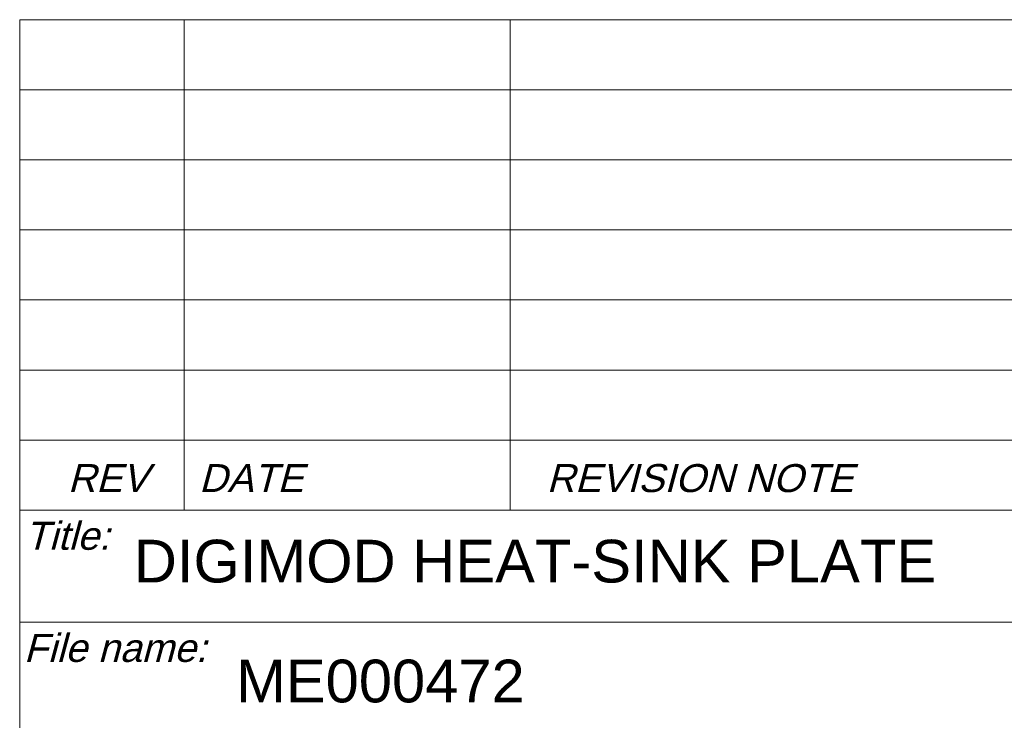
# Model space of a CAD drawing. Extents: x 0 to 840, y 0 to 594.
# Tile 32 of 84: x 646 to 716, y 55 to 105. Entities that reach past the tile are written whole.
import ezdxf
from ezdxf.enums import TextEntityAlignment as Align

# ---------------------------------------------------------------- set-up
doc = ezdxf.new("R2010")
doc.units = 0
doc.header["$LTSCALE"] = 25.4
doc.header["$MEASUREMENT"] = 0
doc.layers.get('0').update_dxf_attribs({"linetype": 'CONTINUOUS'})
for name, color, linetype in [('0_TABELLA', 7, 'CONTINUOUS'), ('0_TABELLAINTESTAZIONI', 7, 'CONTINUOUS'), ('DEFAULT', 7, 'CONTINUOUS')]:
    doc.layers.add(name, color=color, linetype=linetype)
doc.styles.add('arial_ttf', font='arial.ttf')

# ---------------------------------------------------------------- blocks, each defined once
blk = doc.blocks.new('powersoft_a1')
at = {"layer": '0_TABELLA', "color": 7, "linetype": 'Continuous', "lineweight": 0}
for p, q in [((657.744, 105), (657.744, 70)), ((681, 105), (681, 70)), ((646, 100), (831, 100)), ((646, 100), (831, 100)), ((646, 100), (831, 100)), ((646, 95), (831, 95)), ((646, 95), (831, 95)), ((646, 90), (831, 90)), ((646, 90), (831, 90)), ((646, 85), (831, 85)), ((646, 85), (831, 85)), ((646, 80), (831, 80)), ((646, 75), (831, 75)), ((646, 70), (831, 70)), ((646, 62), (831, 62))]:
    blk.add_line(p, q, dxfattribs=at)
at = {"layer": 'DEFAULT', "color": 7, "linetype": 'Continuous', "lineweight": 0}
for q in [(646, 10), (831, 105)]:
    blk.add_line((646, 105), q, dxfattribs=at)
at = {"layer": '0_TABELLAINTESTAZIONI', "color": 1, "linetype": 'Continuous', "lineweight": 0, "style": 'arial_ttf', "oblique": 15}
for s, p in [('REV', (649.426, 73.286)), ('DATE', (658.788, 73.286)), ('REVISION NOTE', (683.593, 73.286)), ('Title:', (646.372, 69.168)), ('File name:', (646.293, 61.168))]:
    blk.add_text(s, height=2, dxfattribs=at).set_placement(p, align=Align.TOP_LEFT)

msp = doc.modelspace()

# ---------------------------------------------------------------- block references
at = {"linetype": 'Continuous', "lineweight": 0}
msp.add_blockref('powersoft_a1', (0, 0), dxfattribs=at)

# ---------------------------------------------------------------- texts
at = {"color": 7, "linetype": 'Continuous', "lineweight": 0, "style": 'arial_ttf'}
for s, p in [('DIGIMOD HEAT-SINK PLATE', (654.142, 67.884)), ('ME000472', (661.441, 59.329))]:
    msp.add_text(s, height=3.048, dxfattribs=at).set_placement(p, align=Align.TOP_LEFT)

doc.saveas('drawing.dxf')
